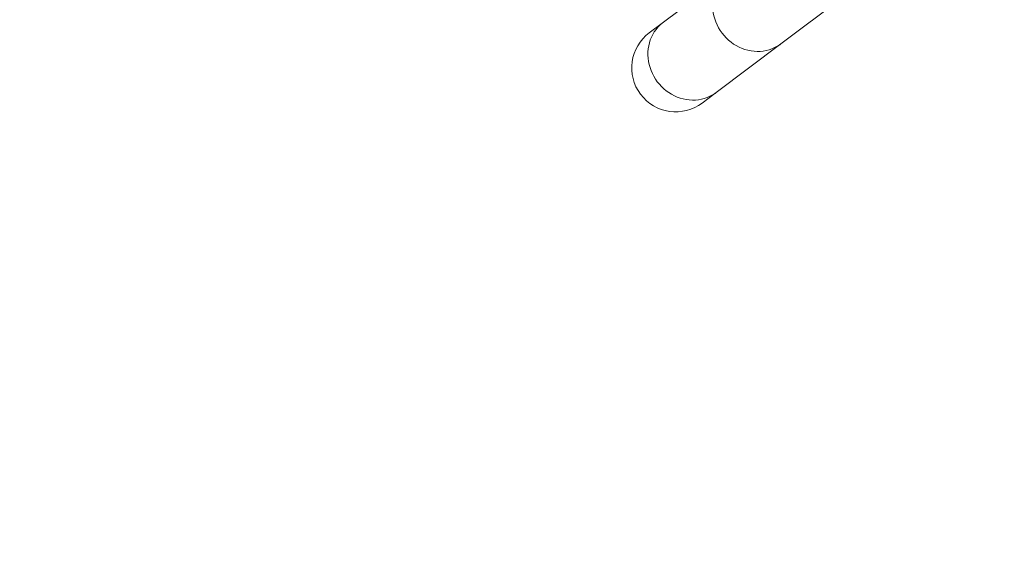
# Model space of a CAD drawing. Extents: x 5459245 to 5462690, y 5971016 to 5972523.
# Tile 175 of 198: x 5462453.576 to 5462455.065, y 5972218.8 to 5972219.592. Entities that reach past the tile are written whole.
import ezdxf

# ---------------------------------------------------------------- set-up
doc = ezdxf.new("R2010")
doc.units = 0
doc.layers.add('A_MAŁA ARCHITEKTURA', color=195, linetype='CONTINUOUS', lineweight=9)
doc.layers.add('ADT CCTV', color=102, linetype='CONTINUOUS')

# ---------------------------------------------------------------- blocks, each defined once
blk = doc.blocks.new('A$C8d9de67b')
at = {"layer": 'A_MAŁA ARCHITEKTURA', "linetype": 'Continuous'}
for p, q in [((0, -619), (0, -429.6)), ((0, -741.5), (0, -619)), ((-133, -684.2), (-133, -741.5)), ((-133, -741.5), (-133, -768.1)), ((0, -768.1), (0, -741.5))]:
    blk.add_line(p, q, dxfattribs=at)
at = {"layer": 'A_MAŁA ARCHITEKTURA', "linetype": 'Continuous', "flags": 128}
for points in [[(-133, -619), (-133, -621.2), (-132.6, -625.7), (-131.9, -630.2), (-130.8, -634.5), (-129.4, -638.8), (-127.7, -643), (-125.6, -647.1), (-123.3, -651), (-120.6, -654.7), (-117.6, -658.3), (-114.4, -661.6), (-110.9, -664.8), (-107.1, -667.6), (-103.2, -670.2), (-99, -672.6), (-94.7, -674.6), (-90.3, -676.4), (-85.7, -677.8), (-81, -679), (-76.2, -679.8), (-71.4, -680.3), (-66.5, -680.4)], [(-66.5, -680.4), (-61.6, -680.3), (-56.8, -679.8), (-52, -679), (-47.3, -677.8), (-42.7, -676.4), (-38.3, -674.6), (-34, -672.6), (-29.8, -670.2), (-25.9, -667.6), (-22.1, -664.8), (-18.6, -661.6), (-15.4, -658.3), (-12.4, -654.7), (-9.7, -651), (-7.4, -647.1), (-5.3, -643), (-3.6, -638.8), (-2.2, -634.5), (-1.1, -630.2), (-0.4, -625.7), (0, -621.2), (0, -619)], [(0, -741.5), (0, -743.7), (-0.4, -748.2), (-1.1, -752.6), (-2.2, -757), (-3.6, -761.3), (-5.3, -765.5), (-7.4, -769.6), (-9.7, -773.5), (-12.4, -777.2), (-15.4, -780.8), (-18.6, -784.1), (-22.1, -787.2), (-25.9, -790.1), (-29.8, -792.7), (-34, -795), (-38.3, -797.1), (-42.7, -798.8), (-47.3, -800.3), (-52, -801.4), (-56.8, -802.2), (-61.6, -802.7), (-66.5, -802.9), (-71.4, -802.7), (-76.2, -802.2), (-81, -801.4), (-85.7, -800.3), (-90.3, -798.8), (-94.7, -797.1), (-99, -795), (-103.2, -792.7), (-107.1, -790.1), (-110.9, -787.2), (-114.4, -784.1), (-117.6, -780.8), (-120.6, -777.2), (-123.3, -773.5), (-125.6, -769.6), (-127.7, -765.5), (-129.4, -761.3), (-130.8, -757), (-131.9, -752.6), (-132.6, -748.2), (-133, -743.7), (-133, -741.5)]]:
    blk.add_lwpolyline(points, dxfattribs=at)
at = {"layer": 'A_MAŁA ARCHITEKTURA', "linetype": 'Continuous'}
for start, end in [(180, 270), (270, 0)]:
    blk.add_arc((-66.5, -768.1), 66.5, start, end, dxfattribs=at)
blk = doc.blocks.new('A770198')
at = {"layer": 'ADT CCTV', "color": 140, "lineweight": 9}
blk.add_arc((30, 19.0421), 30, 140.60054, 219.40054, dxfattribs=at)
blk = doc.blocks.new('G$CFAE608CC')
at = {"layer": 'ADT CCTV', "rotation": 90}
blk.add_blockref('A770198', (38.0838, 0), dxfattribs=at)

msp = doc.modelspace()

# ---------------------------------------------------------------- block references
at = {"layer": 'A_MAŁA ARCHITEKTURA', "xscale": 0.001, "yscale": 0.001, "zscale": 0.001, "rotation": 306.9280860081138}
msp.add_blockref('A$C8d9de67b', (5462455.2223, 5972219.927), dxfattribs=at)
at = {"layer": 'ADT CCTV', "rotation": 184.5356804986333}
msp.add_blockref('G$CFAE608CC', (5462467.5094, 5972223.8305), dxfattribs=at)

doc.saveas('drawing.dxf')
